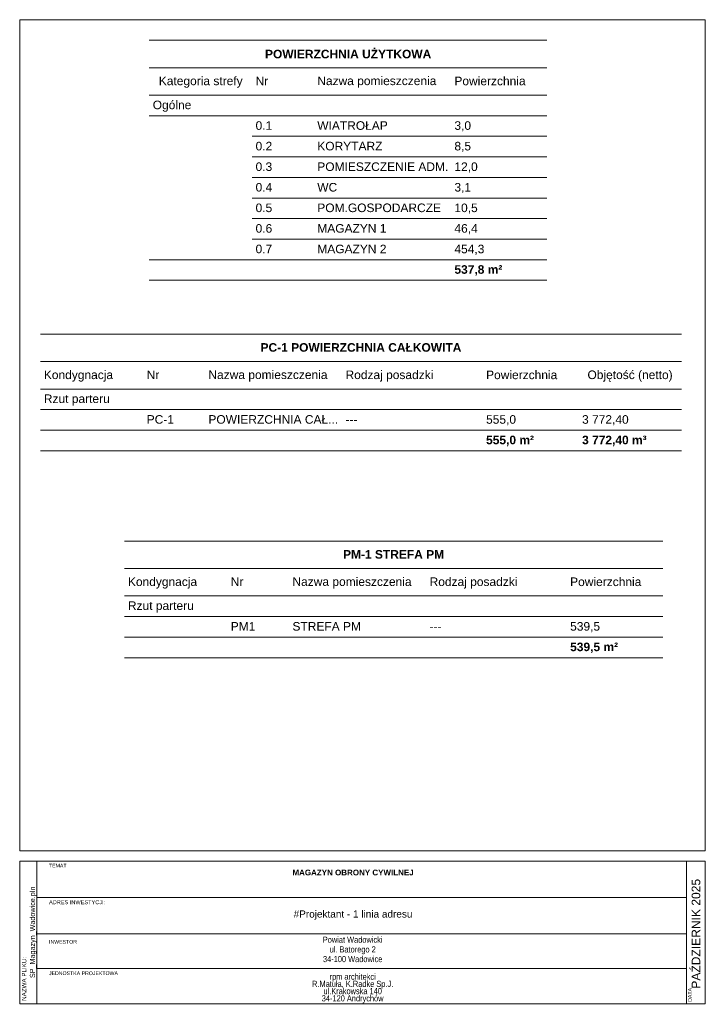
# Paper-space layout 'PAB.6.12 ZESTAWIENIE POWIERZCHNI' of a CAD drawing. Header units: millimetres. Extents: x 5 to 205, y 5 to 292.
import ezdxf
from ezdxf.xclip import XClip

# ---------------------------------------------------------------- set-up
doc = ezdxf.new("R2010")
doc.units = ezdxf.units.MM
doc.header["$MEASUREMENT"] = 0
doc.header["$XCLIPFRAME"] = 0
for name, color, linetype, lineweight in [('0_Nr_pióra__1', 7, 'Continuous', 13), ('0_Nr_pióra__2', 7, 'Continuous', 13), ('0_Nr_pióra__6', 7, 'Continuous', 13)]:
    doc.layers.add(name, color=color, linetype=linetype, lineweight=lineweight)
doc.layers.add('A__!REF_RYSUNKI', color=7, linetype='Continuous')
doc.styles.add('STYL_AUTOMATYCZNY_1', font='arial.ttf', dxfattribs={"width": 0.86})
doc.styles.add('STYL_AUTOMATYCZNY_2', font='arial.ttf')
doc.styles.add('STYL_AUTOMATYCZNY_3', font='arial.ttf')

# ---------------------------------------------------------------- blocks, each defined once
blk = doc.blocks.new('Rysunek_1_1', base_point=(100.81, 250.99))
at = {"layer": '0_Nr_pióra__2', "color": 7, "linetype": 'Continuous', "lineweight": 13}
for p, q in [((42.81, 285.99), (158.81, 285.99)), ((42.81, 277.99), (158.81, 277.99)), ((42.81, 269.99), (72.81, 269.99)), ((72.81, 269.99), (90.81, 269.99)), ((90.81, 269.99), (130.81, 269.99)), ((130.81, 269.99), (158.81, 269.99)), ((42.81, 263.99), (158.81, 263.99)), ((72.81, 257.99), (90.81, 257.99)), ((90.81, 257.99), (130.81, 257.99)), ((130.81, 257.99), (158.81, 257.99)), ((72.81, 251.99), (90.81, 251.99)), ((90.81, 251.99), (130.81, 251.99)), ((130.81, 251.99), (158.81, 251.99)), ((72.81, 245.99), (90.81, 245.99)), ((90.81, 245.99), (130.81, 245.99)), ((130.81, 245.99), (158.81, 245.99)), ((72.81, 239.99), (90.81, 239.99)), ((90.81, 239.99), (130.81, 239.99)), ((130.81, 239.99), (158.81, 239.99)), ((72.81, 233.99), (90.81, 233.99)), ((90.81, 233.99), (130.81, 233.99)), ((130.81, 233.99), (158.81, 233.99)), ((72.81, 227.99), (90.81, 227.99)), ((90.81, 227.99), (130.81, 227.99)), ((130.81, 227.99), (158.81, 227.99)), ((42.81, 221.99), (72.81, 221.99)), ((72.81, 221.99), (90.81, 221.99)), ((90.81, 221.99), (130.81, 221.99)), ((130.81, 221.99), (158.81, 221.99)), ((42.81, 215.99), (72.81, 215.99)), ((72.81, 215.99), (90.81, 215.99)), ((90.81, 215.99), (130.81, 215.99)), ((130.81, 215.99), (158.81, 215.99))]:
    blk.add_line(p, q, dxfattribs=at)
at = {"layer": '0_Nr_pióra__1', "color": 7, "linetype": 'Continuous', "lineweight": 13, "char_height": 2.5}
for s, insert, attachment_point, style in [('\\A1;{\\pqc;\\fArial|b1|i0|c238|p0;\\W1.000000;POWIERZCHNIA UŻYTKOWA}', (100.81, 281.96), 5, 'STYL_AUTOMATYCZNY_2'), ('\\A1;{\\pqc;\\fArial|b0|i0|c238|p0;\\W1.000000;Kategoria strefy}', (57.81, 273.77), 5, 'STYL_AUTOMATYCZNY_3'), ('\\A1;{\\pql;\\fArial|b0|i0|c238|p0;\\W1.000000;Nr }', (73.81, 274.13), 4, 'STYL_AUTOMATYCZNY_3'), ('\\A1;{\\pql;\\fArial|b0|i0|c238|p0;\\W1.000000;Nazwa pomieszczenia}', (91.81, 273.79), 4, 'STYL_AUTOMATYCZNY_3'), ('\\A1;{\\pql;\\fArial|b0|i0|c238|p0;\\W1.000000;Powierzchnia}', (131.81, 274.11), 4, 'STYL_AUTOMATYCZNY_3'), ('\\A1;{\\pql;\\fArial|b0|i0|c238|p0;\\W1.000000;Ogólne}', (43.81, 266.77), 4, 'STYL_AUTOMATYCZNY_3'), ('\\A1;{\\pql;\\fArial|b0|i0|c238|p0;\\W1.000000;0.1}', (73.81, 261.11), 4, 'STYL_AUTOMATYCZNY_3'), ('\\A1;{\\pql;\\fArial|b0|i0|c238|p0;\\W1.000000;WIATROŁAP}', (91.81, 261.11), 4, 'STYL_AUTOMATYCZNY_3'), ('\\A1;{\\pql;\\fArial|b0|i0|c238|p0;\\W1.000000;3,0}', (131.81, 260.89), 4, 'STYL_AUTOMATYCZNY_3'), ('\\A1;{\\pql;\\fArial|b0|i0|c238|p0;\\W1.000000;0.2}', (73.81, 255.11), 4, 'STYL_AUTOMATYCZNY_3'), ('\\A1;{\\pql;\\fArial|b0|i0|c238|p0;\\W1.000000;KORYTARZ}', (91.81, 255.11), 4, 'STYL_AUTOMATYCZNY_3'), ('\\A1;{\\pql;\\fArial|b0|i0|c238|p0;\\W1.000000;8,5}', (131.81, 254.89), 4, 'STYL_AUTOMATYCZNY_3'), ('\\A1;{\\pql;\\fArial|b0|i0|c238|p0;\\W1.000000;0.3}', (73.81, 249.11), 4, 'STYL_AUTOMATYCZNY_3'), ('\\A1;{\\pql;\\fArial|b0|i0|c238|p0;\\W1.000000;POMIESZCZENIE ADM.}', (91.81, 249.11), 4, 'STYL_AUTOMATYCZNY_3'), ('\\A1;{\\pql;\\fArial|b0|i0|c238|p0;\\W1.000000;12,0}', (131.81, 248.89), 4, 'STYL_AUTOMATYCZNY_3'), ('\\A1;{\\pql;\\fArial|b0|i0|c238|p0;\\W1.000000;0.4}', (73.81, 243.11), 4, 'STYL_AUTOMATYCZNY_3'), ('\\A1;{\\pql;\\fArial|b0|i0|c238|p0;\\W1.000000;WC}', (91.81, 243.11), 4, 'STYL_AUTOMATYCZNY_3'), ('\\A1;{\\pql;\\fArial|b0|i0|c238|p0;\\W1.000000;3,1}', (131.81, 242.89), 4, 'STYL_AUTOMATYCZNY_3'), ('\\A1;{\\pql;\\fArial|b0|i0|c238|p0;\\W1.000000;0.5}', (73.81, 237.11), 4, 'STYL_AUTOMATYCZNY_3'), ('\\A1;{\\pql;\\fArial|b0|i0|c238|p0;\\W1.000000;POM.GOSPODARCZE}', (91.81, 237.11), 4, 'STYL_AUTOMATYCZNY_3'), ('\\A1;{\\pql;\\fArial|b0|i0|c238|p0;\\W1.000000;10,5}', (131.81, 236.89), 4, 'STYL_AUTOMATYCZNY_3'), ('\\A1;{\\pql;\\fArial|b0|i0|c238|p0;\\W1.000000;0.6}', (73.81, 231.11), 4, 'STYL_AUTOMATYCZNY_3'), ('\\A1;{\\pql;\\fArial|b0|i0|c238|p0;\\W1.000000;MAGAZYN 1}', (91.81, 231.11), 4, 'STYL_AUTOMATYCZNY_3'), ('\\A1;{\\pql;\\fArial|b0|i0|c238|p0;\\W1.000000;46,4}', (131.81, 230.89), 4, 'STYL_AUTOMATYCZNY_3'), ('\\A1;{\\pql;\\fArial|b0|i0|c238|p0;\\W1.000000;0.7}', (73.81, 225.11), 4, 'STYL_AUTOMATYCZNY_3'), ('\\A1;{\\pql;\\fArial|b0|i0|c238|p0;\\W1.000000;MAGAZYN 2}', (91.81, 225.11), 4, 'STYL_AUTOMATYCZNY_3'), ('\\A1;{\\pql;\\fArial|b0|i0|c238|p0;\\W1.000000;454,3}', (131.81, 224.89), 4, 'STYL_AUTOMATYCZNY_3'), ('\\A1;{\\pql;\\fArial|b1|i0|c238|p0;\\W1.000000;537,8 m²}', (131.81, 218.86), 4, 'STYL_AUTOMATYCZNY_2')]:
    blk.add_mtext(s, dxfattribs=dict(at, insert=insert, attachment_point=attachment_point, style=style))
blk = doc.blocks.new('Rysunek_2_2', base_point=(104.55, 183.27))
at = {"layer": '0_Nr_pióra__2', "color": 7, "linetype": 'Continuous', "lineweight": 13}
for p, q in [((11.05, 200.27), (198.05, 200.27)), ((11.05, 192.27), (198.05, 192.27)), ((11.05, 184.27), (41.05, 184.27)), ((41.05, 184.27), (59.05, 184.27)), ((59.05, 184.27), (99.05, 184.27)), ((99.05, 184.27), (140.05, 184.27)), ((140.05, 184.27), (168.05, 184.27)), ((168.05, 184.27), (198.05, 184.27)), ((11.05, 178.27), (198.05, 178.27)), ((11.05, 172.27), (41.05, 172.27)), ((41.05, 172.27), (59.05, 172.27)), ((59.05, 172.27), (99.05, 172.27)), ((99.05, 172.27), (140.05, 172.27)), ((140.05, 172.27), (168.05, 172.27)), ((168.05, 172.27), (198.05, 172.27)), ((11.05, 166.27), (41.05, 166.27)), ((41.05, 166.27), (59.05, 166.27)), ((59.05, 166.27), (99.05, 166.27)), ((99.05, 166.27), (140.05, 166.27)), ((140.05, 166.27), (168.05, 166.27)), ((168.05, 166.27), (198.05, 166.27))]:
    blk.add_line(p, q, dxfattribs=at)
at = {"layer": '0_Nr_pióra__6', "color": 7, "linetype": 'Continuous', "lineweight": 13, "char_height": 2.5}
for s, insert, attachment_point, style in [('\\A1;{\\pqc;\\fArial|b1|i0|c238|p0;\\W1.000000;PC-1 POWIERZCHNIA CAŁKOWITA}', (104.55, 196.39), 5, 'STYL_AUTOMATYCZNY_2'), ('\\A1;{\\pql;\\fArial|b0|i0|c238|p0;\\W1.000000;Nr }', (42.05, 188.41), 4, 'STYL_AUTOMATYCZNY_3'), ('\\A1;{\\pql;\\fArial|b0|i0|c238|p0;\\W1.000000;Powierzchnia}', (141.05, 188.39), 4, 'STYL_AUTOMATYCZNY_3'), ('\\A1;{\\pqc;\\fArial|b0|i0|c238|p0;\\W1.000000;Objętość (netto)}', (183.05, 188.05), 5, 'STYL_AUTOMATYCZNY_3'), ('\\A1;{\\pql;\\fArial|b0|i0|c238|p0;\\W1.000000;Kondygnacja}', (12.05, 188.05), 4, 'STYL_AUTOMATYCZNY_3'), ('\\A1;{\\pql;\\fArial|b0|i0|c238|p0;\\W1.000000;Nazwa pomieszczenia}', (60.05, 188.07), 4, 'STYL_AUTOMATYCZNY_3'), ('\\A1;{\\pql;\\fArial|b0|i0|c238|p0;\\W1.000000;Rodzaj posadzki}', (100.05, 188.05), 4, 'STYL_AUTOMATYCZNY_3'), ('\\A1;{\\pql;\\fArial|b0|i0|c238|p0;\\W1.000000;Rzut parteru}', (12.05, 181.07), 4, 'STYL_AUTOMATYCZNY_3'), ('\\A1;{\\pql;\\fArial|b0|i0|c238|p0;\\W1.000000;PC-1}', (42.05, 175.39), 4, 'STYL_AUTOMATYCZNY_3'), ('\\A1;{\\pql;\\fArial|b0|i0|c238|p0;\\W1.000000;POWIERZCHNIA CAŁ...}', (60.05, 175.39), 4, 'STYL_AUTOMATYCZNY_3'), ('\\A1;{\\pql;\\fArial|b0|i0|c238|p0;\\W1.000000;---}', (100.05, 175.41), 4, 'STYL_AUTOMATYCZNY_3'), ('\\A1;{\\pql;\\fArial|b0|i0|c238|p0;\\W1.000000;555,0}', (141.05, 175.17), 4, 'STYL_AUTOMATYCZNY_3'), ('\\A1;{\\pql;\\fArial|b0|i0|c238|p0;\\W1.000000;3\xa0772,40}', (169.05, 175.17), 4, 'STYL_AUTOMATYCZNY_3'), ('\\A1;{\\pql;\\fArial|b1|i0|c238|p0;\\W1.000000;555,0 m²}', (141.05, 169.14), 4, 'STYL_AUTOMATYCZNY_2'), ('\\A1;{\\pql;\\fArial|b1|i0|c238|p0;\\W1.000000;3\xa0772,40 m³}', (169.05, 169.14), 4, 'STYL_AUTOMATYCZNY_2')]:
    blk.add_mtext(s, dxfattribs=dict(at, insert=insert, attachment_point=attachment_point, style=style))
blk = doc.blocks.new('Rysunek_3_3', base_point=(114.07, 122.92))
at = {"layer": '0_Nr_pióra__2', "color": 7, "linetype": 'Continuous', "lineweight": 13}
for p, q in [((35.57, 139.92), (192.57, 139.92)), ((35.57, 131.92), (192.57, 131.92)), ((35.57, 123.92), (65.57, 123.92)), ((65.57, 123.92), (83.57, 123.92)), ((83.57, 123.92), (123.57, 123.92)), ((123.57, 123.92), (164.57, 123.92)), ((164.57, 123.92), (192.57, 123.92)), ((35.57, 117.92), (192.57, 117.92)), ((35.57, 111.92), (65.57, 111.92)), ((65.57, 111.92), (83.57, 111.92)), ((83.57, 111.92), (123.57, 111.92)), ((123.57, 111.92), (164.57, 111.92)), ((164.57, 111.92), (192.57, 111.92)), ((35.57, 105.92), (65.57, 105.92)), ((65.57, 105.92), (83.57, 105.92)), ((83.57, 105.92), (123.57, 105.92)), ((123.57, 105.92), (164.57, 105.92)), ((164.57, 105.92), (192.57, 105.92))]:
    blk.add_line(p, q, dxfattribs=at)
at = {"layer": '0_Nr_pióra__6', "color": 7, "linetype": 'Continuous', "lineweight": 13, "char_height": 2.5}
for s, insert, attachment_point, style in [('\\A1;{\\pqc;\\fArial|b1|i0|c238|p0;\\W1.000000;PM-1 STREFA PM}', (114.07, 136.04), 5, 'STYL_AUTOMATYCZNY_2'), ('\\A1;{\\pql;\\fArial|b0|i0|c238|p0;\\W1.000000;Nr }', (66.57, 128.06), 4, 'STYL_AUTOMATYCZNY_3'), ('\\A1;{\\pql;\\fArial|b0|i0|c238|p0;\\W1.000000;Powierzchnia}', (165.57, 128.04), 4, 'STYL_AUTOMATYCZNY_3'), ('\\A1;{\\pql;\\fArial|b0|i0|c238|p0;\\W1.000000;Kondygnacja}', (36.57, 127.7), 4, 'STYL_AUTOMATYCZNY_3'), ('\\A1;{\\pql;\\fArial|b0|i0|c238|p0;\\W1.000000;Nazwa pomieszczenia}', (84.57, 127.72), 4, 'STYL_AUTOMATYCZNY_3'), ('\\A1;{\\pql;\\fArial|b0|i0|c238|p0;\\W1.000000;Rodzaj posadzki}', (124.57, 127.7), 4, 'STYL_AUTOMATYCZNY_3'), ('\\A1;{\\pql;\\fArial|b0|i0|c238|p0;\\W1.000000;Rzut parteru}', (36.57, 120.72), 4, 'STYL_AUTOMATYCZNY_3'), ('\\A1;{\\pql;\\fArial|b0|i0|c238|p0;\\W1.000000;PM1}', (66.57, 115.06), 4, 'STYL_AUTOMATYCZNY_3'), ('\\A1;{\\pql;\\fArial|b0|i0|c238|p0;\\W1.000000;STREFA PM}', (84.57, 115.04), 4, 'STYL_AUTOMATYCZNY_3'), ('\\A1;{\\pql;\\fArial|b0|i0|c238|p0;\\W1.000000;---}', (124.57, 115.06), 4, 'STYL_AUTOMATYCZNY_3'), ('\\A1;{\\pql;\\fArial|b0|i0|c238|p0;\\W1.000000;539,5}', (165.57, 114.82), 4, 'STYL_AUTOMATYCZNY_3'), ('\\A1;{\\pql;\\fArial|b1|i0|c238|p0;\\W1.000000;539,5 m²}', (165.57, 108.79), 4, 'STYL_AUTOMATYCZNY_2')]:
    blk.add_mtext(s, dxfattribs=dict(at, insert=insert, attachment_point=attachment_point, style=style))

psp = doc.layouts.new('PAB.6.12 ZESTAWIENIE POWIERZCHNI')

# ---------------------------------------------------------------- linework, layer by layer
at = {"layer": '0_Nr_pióra__1', "color": 7, "linetype": 'Continuous', "lineweight": 13}
for p, q in [((5, 292), (205, 292)), ((5, 49.62), (5, 292)), ((205, 49.62), (205, 292)), ((5, 49.62), (205, 49.62)), ((11, 49.62), (5, 49.62)), ((5, 46.62), (199.55, 46.62)), ((5, 5), (5, 46.62)), ((10, 46.62), (10, 5)), ((199.55, 46.62), (199.55, 5)), ((199.55, 46.62), (205, 46.62)), ((205, 5), (205, 46.62)), ((10, 36.01), (199.55, 36.01)), ((10, 25.39), (199.55, 25.39)), ((10, 15.23), (199.55, 15.23)), ((5, 5), (199.55, 5)), ((199.55, 5), (205, 5))]:
    psp.add_line(p, q, dxfattribs=at)

# ---------------------------------------------------------------- block references
at = {"layer": 'A__!REF_RYSUNKI', "color": 7, "linetype": 'Continuous', "lineweight": 13}
ref = psp.add_blockref('Rysunek_1_1', (100.81, 250.99), dxfattribs=at)
XClip(ref).set_block_clipping_path([(42.797925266, 215.98), (158.817925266, 286)])
ref = psp.add_blockref('Rysunek_2_2', (104.55, 183.27), dxfattribs=at)
XClip(ref).set_block_clipping_path([(11.0428013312, 166.26), (198.0628013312, 200.28)])
ref = psp.add_blockref('Rysunek_3_3', (114.07, 122.92), dxfattribs=at)
XClip(ref).set_block_clipping_path([(35.5555555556, 105.9070019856), (192.5755555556, 139.9270019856)])

# ---------------------------------------------------------------- texts
at = {"layer": '0_Nr_pióra__1', "color": 7, "linetype": 'Continuous', "lineweight": 13}
for s, insert, char_height, attachment_point, style in [('\\A1;{\\pql;\\fArial|b0|i0|c238|p0;\\W1.000000;TEMAT}', (13.55, 44.73), 1.0841, 7, 'STYL_AUTOMATYCZNY_3'), ('\\A1;{\\pqc;\\fArial|b1|i0|c238|p0;\\W1.000000;MAGAZYN OBRONY CYWILNEJ}', (102.24, 44.1), 1.6693, 2, 'STYL_AUTOMATYCZNY_2'), ('\\A1;{\\pql;\\fArial|b0|i0|c238|p0;\\W1.000000;ADRES INWESTYCJI: }', (13.55, 34.59), 1.1675, 4, 'STYL_AUTOMATYCZNY_3'), ('\\A1;{\\pqc;\\fArial|b0|i0|c238|p0;\\W1.000000;#Projektant - 1 linia adresu}', (102.24, 32.21), 2.0866, 2, 'STYL_AUTOMATYCZNY_3'), ('\\A1;{\\pql;\\fArial|b0|i0|c238|p0;\\W1.000000;INWESTOR}', (13.55, 22.49), 1.0841, 7, 'STYL_AUTOMATYCZNY_3'), ('\\A1;{\\pql;\\fArial|b0|i0|c238|p0;\\W1.000000;JEDNOSTKA PROJEKTOWA}', (13.55, 13.32), 1.0841, 7, 'STYL_AUTOMATYCZNY_3')]:
    psp.add_mtext(s, dxfattribs=dict(at, insert=insert, char_height=char_height, attachment_point=attachment_point, style=style))
at = {"layer": '0_Nr_pióra__1', "color": 7, "linetype": 'Continuous', "lineweight": 13, "rotation": 90, "style": 'STYL_AUTOMATYCZNY_3'}
for s, insert, char_height, attachment_point in [('\\A1;{\\pqc;\\fArial|b0|i0|c238|p0;\\W1.000000;PAŹDZIERNIK 2025}', (202.29, 25.39), 2.5159, 5), ('\\A1;{\\pqc;\\fArial|b0|i0|c238|p0;\\W1.000000;SP_Magazyn_Wadowice.pln}', (9.92, 25.81), 1.5, 8), ('\\A1;{\\pqr;\\fArial|b0|i0|c238|p0;\\W1.000000;NAZWA PLIKU:}', (6.95, 18.63), 1.2989, 9), ('\\A1;{\\pql;\\fArial|b0|i0|c238|p0;\\W1.000000;DATA}', (201.03, 5.55), 1.0841, 7)]:
    psp.add_mtext(s, dxfattribs=dict(at, insert=insert, char_height=char_height, attachment_point=attachment_point))
at = {"layer": '0_Nr_pióra__1', "color": 7, "linetype": 'Continuous', "lineweight": 13, "char_height": 1.8, "attachment_point": 5, "style": 'STYL_AUTOMATYCZNY_1'}
for s, insert, line_spacing_factor in [('\\A1;{\\pqc;\\fArial|b0|i0|c238|p0;\\W0.860000;Powiat Wadowicki\\P\\pqc;\\fArial|b0|i0|c238|p0;\\W0.860000;ul. Batorego 2\\P\\pqc;\\fArial|b0|i0|c238|p0;\\W0.860000;34-100 Wadowice}', (102.13, 20.83), 0.940715), ('\\A1;{\\pqc;\\fArial|b0|i0|c238|p0;\\W0.860000;rpm architekci\\P\\pqc;\\fArial|b0|i0|c238|p0;\\W0.860000;R.Matuła, K.Radke Sp.J.\\P\\pqc;\\fArial|b0|i0|c238|p0;\\W0.860000;ul.Krakowska 140\\P\\pqc;\\fArial|b0|i0|c238|p0;\\W0.860000;34-120 Andrychów}', (102.13, 9.46), 0.702872)]:
    psp.add_mtext(s, dxfattribs=dict(at, insert=insert, line_spacing_factor=line_spacing_factor))

doc.saveas('drawing.dxf')
